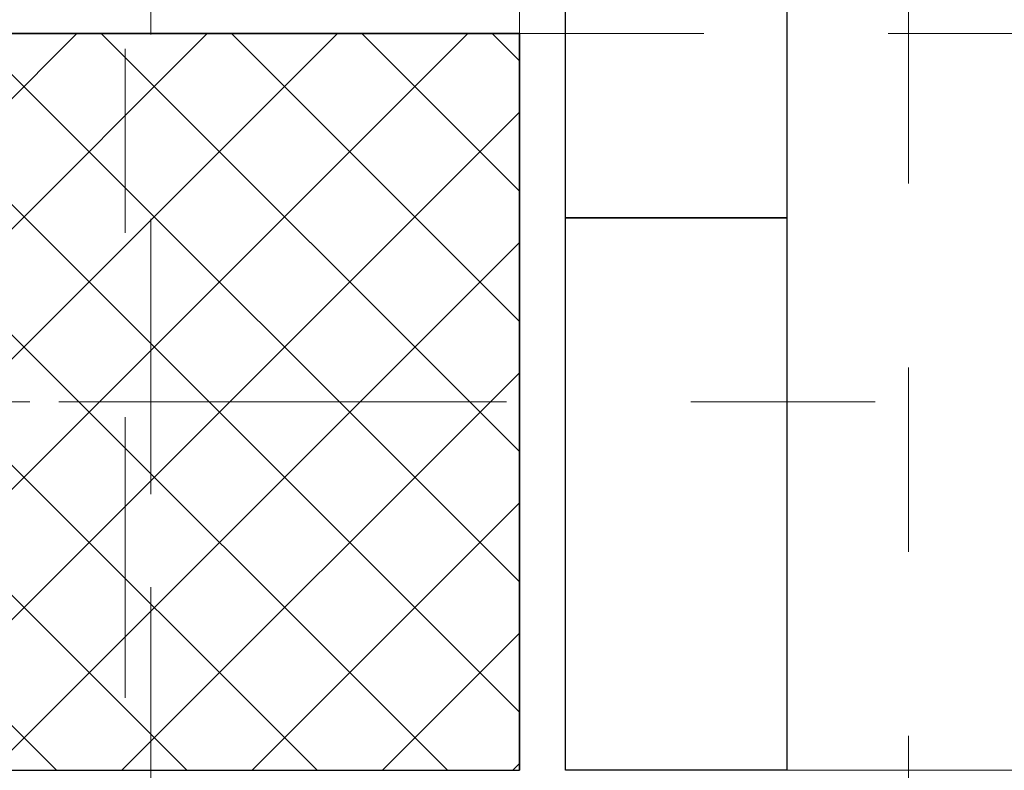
# Model space of a CAD drawing. Header units: metres. Extents: x -180 to 4, y -50 to 6.
# Tile 241 of 256: x -99.492 to -98.958, y -11.897 to -11.489. Entities that reach past the tile are written whole.
import ezdxf

# ---------------------------------------------------------------- set-up
doc = ezdxf.new("R2010")
doc.units = ezdxf.units.M
doc.header["$LTSCALE"] = 0.05
doc.header["$PDMODE"] = 1
doc.header["$PDSIZE"] = -2
for name, pattern in [('ISO-02 Strichlinie', [3.81, 3.048, -0.762]), ('ISO-10 Strichpunktlinie', [4.699, 3.048, -0.762, 0.127, -0.762]), ('Linienart-20', [2.116531, 1.058062, -1.058469]), ('Linienart-53', [5.291531, 3.175, -1.058062, 0.352704, -0.705764])]:
    doc.linetypes.add(name, pattern=pattern)
doc.layers.get('0').update_dxf_attribs({"lineweight": 25})
for name, color, linetype, lineweight, true_color in [('30 -33 Aussenwände- 3 Aussenstützen', 7, 'Continuous', 50, 0x0000dd), ('30 -33 Aussenwände- 7 Fassade_ Elemente', 7, 'Continuous', 9, 0x00aacc), ('30 -35 Decken- 1 Konstruktion-Träger- Stahlbeton', 7, 'Continuous', 13, 0x33aa00), ('70 -72 Beschriftung- 1 Beschriftung allgemein', 7, 'Continuous', 9, 0xff6633), ('70 -72 Beschriftung- 7 Detailverweise Linie', 7, 'Continuous', 9, 0x00dd00), ('70 -76 Bemaßung- 2 Allgemein', 7, 'Continuous', 5, 0x6666cc)]:
    doc.layers.add(name, color=color, linetype=linetype, lineweight=lineweight, true_color=true_color)
for name, color, linetype, lineweight in [('60- 61 allgemeine Ausstattung- 4 Terrassen', 7, 'Continuous', 9), ('70 -71 Achsen- 1 Gebäudeachsen', 7, 'Linienart-53', 18), ('Keine', 7, 'Continuous', 9)]:
    doc.layers.add(name, color=color, linetype=linetype, lineweight=lineweight)
doc.styles.add('Arial', font='arial.ttf')
doc.dimstyles.new('k+k 1_50', dxfattribs={"dimtxt": 0.100689, "dimasz": 0.05302, "dimexe": 0.05, "dimexo": 0.15, "dimgap": 0.01, "dimtad": 1, "dimdec": 3, "dimtxsty": 'Arial', "dimblk": 'VW_SLASH', "dimblk1": 'VW_SLASH', "dimblk2": 'VW_SLASH', "dimcen": 0, "dimdle": 0.05, "dimadec": 3, "dimazin": 0, "dimtfac": 0.75, "dimtdec": 3, "dimtix": 1, "dimtmove": 0, "dimatfit": 0, "dimldrblk": 'VW_SLASH-1', "dimfxl": 0.125, "dimfxlon": 1, "dimfrac": 2, "dimtolj": 1, "dimarcsym": 0})

# ---------------------------------------------------------------- blocks, each defined once
blk = doc.blocks.new('Gruppe-1512')
at = {"color": 255}
blk.add_wipeout([(-100.018, -19.94704), (-100.018, -11.69704), (-99.221, -11.69704), (-99.221, -19.94704)], dxfattribs=at).dxf.layer = '30 -33 Aussenwände- 7 Fassade_ Elemente'
at = {"layer": '30 -33 Aussenwände- 7 Fassade_ Elemente'}
for p, q in [((-99.421, -11.64704), (-99.421, -11.74704)), ((-99.471, -11.69704), (-99.371, -11.69704))]:
    blk.add_line(p, q, dxfattribs=at)
at = {"color": 255}
blk.add_wipeout([(-99.776, -19.72204), (-99.428, -19.72204), (-99.428, -11.92204), (-99.776, -11.92204), (-99.776, -11.76704), (-100.018, -11.76704), (-100.018, -19.87704), (-99.776, -19.87704)], dxfattribs=at).dxf.layer = '30 -33 Aussenwände- 7 Fassade_ Elemente'
blk = doc.blocks.new('Gruppe-1767')
at = {"color": 255, "linetype": 'Continuous', "lineweight": 9, "transparency": 33554687}
blk.add_wipeout([(-0.605, 0.035), (-0.605, -0.225), (0.605, -0.225), (0.605, 0.035)], dxfattribs=at).dxf.layer = '30 -33 Aussenwände- 7 Fassade_ Elemente'
at = {"layer": '30 -33 Aussenwände- 7 Fassade_ Elemente', "color": 7, "linetype": 'Continuous', "lineweight": 9, "transparency": 33554687, "flags": 128}
blk.add_lwpolyline([(-0.605, 0.035), (-0.605, -0.225), (0.605, -0.225), (0.605, 0.035)], dxfattribs=at)
blk = doc.blocks.new('Gruppe-1772')
at = {"layer": '30 -33 Aussenwände- 7 Fassade_ Elemente', "color": 7, "transparency": 33554687}
blk.add_blockref('Gruppe-1767', (0, 0), dxfattribs=at)
blk = doc.blocks.new('Fenster (2D)-54')
at = {"layer": '30 -33 Aussenwände- 7 Fassade_ Elemente', "color": 7, "transparency": 33554687}
blk.add_blockref('Gruppe-1772', (0, 0), dxfattribs=at)
at = {"layer": '30 -33 Aussenwände- 7 Fassade_ Elemente', "color": 0, "flags": 1}
for tag in ['instanceID', 'IFC_UUID']:
    blk.add_attdef(tag, (-99.066, -11.69204), '', height=0.00018, dxfattribs=at)
blk = doc.blocks.new('Gruppe-1824')
at = {"layer": '30 -33 Aussenwände- 7 Fassade_ Elemente'}
blk.add_blockref('Fenster (2D)-54', (-98.461, -11.46704), dxfattribs=at)
at = {"color": 255}
blk.add_wipeout([(-91.171, -11.10004), (-99.421, -11.10004), (-99.421, -11.89704), (-91.171, -11.89704)], dxfattribs=at).dxf.layer = '30 -33 Aussenwände- 7 Fassade_ Elemente'
at = {"layer": '30 -33 Aussenwände- 7 Fassade_ Elemente'}
for p, q in [((-99.421, -11.64704), (-99.421, -11.74704)), ((-99.471, -11.69704), (-99.371, -11.69704))]:
    blk.add_line(p, q, dxfattribs=at)
at = {"color": 255}
blk.add_wipeout([(-91.396, -11.34204), (-91.396, -11.89704), (-99.196, -11.89704), (-99.196, -11.34204), (-99.351, -11.34204), (-99.351, -11.10004), (-91.241, -11.10004), (-91.241, -11.34204)], dxfattribs=at).dxf.layer = '30 -33 Aussenwände- 7 Fassade_ Elemente'
at = {"layer": '30 -33 Aussenwände- 7 Fassade_ Elemente', "flags": 128}
blk.add_lwpolyline([(-91.396, -11.34204), (-91.396, -11.89704), (-99.196, -11.89704), (-99.196, -11.34204), (-99.351, -11.34204), (-99.351, -11.10004), (-91.241, -11.10004), (-91.241, -11.34204)], close=True, dxfattribs=at)
at = {"color": 255, "lineweight": 18}
blk.add_wipeout([(-99.031, -11.30704), (-99.031, -11.34204), (-99.076, -11.34204), (-99.076, -11.59704), (-99.196, -11.59704), (-99.196, -11.30704)], dxfattribs=at).dxf.layer = '30 -33 Aussenwände- 7 Fassade_ Elemente'
at = {"layer": '30 -33 Aussenwände- 7 Fassade_ Elemente', "lineweight": 18, "flags": 128}
blk.add_lwpolyline([(-99.031, -11.30704), (-99.031, -11.34204), (-99.076, -11.34204), (-99.076, -11.59704), (-99.196, -11.59704), (-99.196, -11.30704)], close=True, dxfattribs=at)
at = {"color": 255, "lineweight": 25}
blk.add_wipeout([(-99.031, -11.30704), (-99.031, -11.34204), (-99.076, -11.34204), (-99.076, -11.59704), (-99.196, -11.59704), (-99.196, -11.30704)], dxfattribs=at).dxf.layer = '30 -33 Aussenwände- 7 Fassade_ Elemente'
at = {"layer": '30 -33 Aussenwände- 7 Fassade_ Elemente', "lineweight": 25, "flags": 128}
blk.add_lwpolyline([(-99.031, -11.30704), (-99.031, -11.34204), (-99.076, -11.34204), (-99.076, -11.59704), (-99.196, -11.59704), (-99.196, -11.30704)], close=True, dxfattribs=at)
at = {"color": 255, "lineweight": 25}
blk.add_wipeout([(-99.196, -11.59704), (-99.076, -11.59704), (-99.076, -11.89704), (-99.196, -11.89704)], dxfattribs=at).dxf.layer = '30 -33 Aussenwände- 7 Fassade_ Elemente'
at = {"layer": '30 -33 Aussenwände- 7 Fassade_ Elemente', "lineweight": 25, "flags": 128}
blk.add_lwpolyline([(-99.196, -11.59704), (-99.076, -11.59704), (-99.076, -11.89704), (-99.196, -11.89704)], close=True, dxfattribs=at)
blk = doc.blocks.new('Gruppe-4035')
at = {"layer": '30 -33 Aussenwände- 3 Aussenstützen', "linetype": 'Continuous', "lineweight": 9, "transparency": 33554687}
for p, q in [((-99.421, -11.64704), (-99.421, -11.74704)), ((-99.471, -11.69704), (-99.371, -11.69704))]:
    blk.add_line(p, q, dxfattribs=at)
blk = doc.blocks.new('Gruppe-4036')
at = {"color": 255, "lineweight": 25, "transparency": 33554687}
blk.add_wipeout([(-99.221, -11.49704), (-99.621, -11.49704), (-99.621, -11.89704), (-99.221, -11.89704)], dxfattribs=at).dxf.layer = '30 -33 Aussenwände- 3 Aussenstützen'
at = {"layer": '30 -33 Aussenwände- 3 Aussenstützen', "linetype": 'Continuous', "lineweight": 9, "transparency": 33554687}
h = blk.add_hatch(dxfattribs=at)
h.set_pattern_fill('Beton 1mm SRF', style=0, pattern_type=2)
h.set_pattern_definition([(45, (0, 0), (0.03535534, -0.03535534), []), (-45, (0, 0), (0.03535534, 0.03535534), [])])
h.paths.add_polyline_path([(-99.221, -11.49704), (-99.621, -11.49704), (-99.621, -11.89704), (-99.221, -11.89704)])
at = {"layer": '30 -33 Aussenwände- 3 Aussenstützen', "lineweight": 25, "transparency": 33554687, "flags": 128}
blk.add_lwpolyline([(-99.221, -11.49704), (-99.621, -11.49704), (-99.621, -11.89704), (-99.221, -11.89704)], close=True, dxfattribs=at)
at = {"layer": '30 -33 Aussenwände- 3 Aussenstützen', "transparency": 33554687}
blk.add_blockref('Gruppe-4035', (0, 0), dxfattribs=at)
blk = doc.blocks.new('Gruppe-4037')
at = {"layer": '30 -33 Aussenwände- 3 Aussenstützen', "color": 7}
blk.add_blockref('Gruppe-4036', (0, 0), dxfattribs=at)
at = {"layer": '30 -33 Aussenwände- 3 Aussenstützen', "color": 0, "flags": 1}
for tag in ['instanceID', 'IFC_UUID']:
    blk.add_attdef(tag, (-99.621, -11.89704), '', height=0.00018, dxfattribs=at)
blk = doc.blocks.new('Gruppe-4180')
at = {"layer": '30 -35 Decken- 1 Konstruktion-Träger- Stahlbeton', "color": 7, "linetype": 'Linienart-20', "lineweight": 13, "transparency": 33554687}
blk.add_line((-83.121, -11.49704), (-99.221, -11.49704), dxfattribs=at)
at = {"layer": '30 -35 Decken- 1 Konstruktion-Träger- Stahlbeton', "color": 7, "linetype": 'Continuous', "lineweight": 35, "transparency": 33554687, "flags": 128}
blk.add_lwpolyline([(-99.221, -11.89704), (-99.221, -11.49704)], dxfattribs=at)
at = {"layer": '30 -35 Decken- 1 Konstruktion-Träger- Stahlbeton', "color": 0, "flags": 1}
for tag in ['instanceID', 'IFC_UUID']:
    blk.add_attdef(tag, (-99.221, -11.89704), '', height=0.00018, dxfattribs=at)
blk = doc.blocks.new('Gruppe-4326')
at = {"layer": '30 -33 Aussenwände- 7 Fassade_ Elemente'}
for p, q in [((-99.421, -11.64704), (-99.421, -11.74704)), ((-99.471, -11.69704), (-99.371, -11.69704))]:
    blk.add_line(p, q, dxfattribs=at)
at = {"layer": '70 -72 Beschriftung- 1 Beschriftung allgemein', "flags": 128}
blk.add_lwpolyline([(-99.621, -11.69704), (-99.621, -11.49704), (-99.221, -11.49704)], dxfattribs=at)
blk = doc.blocks.new('Gruppe-4412')
at = {"layer": '30 -35 Decken- 1 Konstruktion-Träger- Stahlbeton', "color": 7, "linetype": 'Linienart-20', "lineweight": 13, "transparency": 33554687}
blk.add_line((-99.221, -0.64704), (-99.221, -11.49704), dxfattribs=at)
at = {"layer": '30 -35 Decken- 1 Konstruktion-Träger- Stahlbeton', "color": 7, "linetype": 'Continuous', "lineweight": 35, "transparency": 33554687, "flags": 128}
blk.add_lwpolyline([(-99.221, -11.49704), (-99.621, -11.49704)], dxfattribs=at)
at = {"layer": '30 -35 Decken- 1 Konstruktion-Träger- Stahlbeton', "color": 0, "flags": 1}
for tag in ['instanceID', 'IFC_UUID']:
    blk.add_attdef(tag, (-99.621, -11.49704), '', height=0.00018, dxfattribs=at)
blk = doc.blocks.new('_03-OG3_Tragwerk (2D)')
at = {"layer": '30 -33 Aussenwände- 7 Fassade_ Elemente', "color": 7}
blk.add_blockref('Gruppe-1512', (0, 0), dxfattribs=at)
blk.add_blockref('Gruppe-1824', (0, 0), dxfattribs=at)
at = {"layer": '30 -33 Aussenwände- 3 Aussenstützen'}
blk.add_blockref('Gruppe-4037', (0, 0), dxfattribs=at)
at = {"layer": '30 -33 Aussenwände- 7 Fassade_ Elemente', "color": 7}
blk.add_blockref('Gruppe-4326', (0, 0), dxfattribs=at)
at = {"layer": '30 -35 Decken- 1 Konstruktion-Träger- Stahlbeton'}
for name in ['Gruppe-4412', 'Gruppe-4180']:
    blk.add_blockref(name, (0, 0), dxfattribs=at)
blk = doc.blocks.new('Gruppe-8878')
at = {"color": 255, "linetype": 'ISO-02 Strichlinie', "lineweight": 5, "transparency": 33554483}
blk.add_wipeout([(-99.35099996, -11.10004198), (-99.35099996, -11.27704198), (-99.84099996, -11.27704198), (-99.84099996, -11.76704198), (-100.01799996, -11.76704198), (-100.01799996, -12.11704198), (-107.02059596, -12.11704198), (-107.02059596, -11.89704198), (-106.82099996, -11.89704198), (-106.82099996, -11.49704198), (-107.02059596, -11.49704198), (-107.02059596, -0.94704198), (-99.54599996, -0.94704198), (-99.54599996, -2.69704198), (-101.84599996, -2.69704198), (-101.84599996, -8.69704198), (-99.54599996, -8.69704198), (-99.54599996, -11.10004198)], dxfattribs=at).dxf.layer = '60- 61 allgemeine Ausstattung- 4 Terrassen'
blk = doc.blocks.new('_OG3_2D (2D)')
at = {"layer": '70 -72 Beschriftung- 7 Detailverweise Linie', "linetype": 'ISO-10 Strichpunktlinie', "flags": 128}
blk.add_lwpolyline([(-83.27599996, -11.985), (-99.435, -11.985), (-99.435, -11.03857159), (-83.27599996, -11.03857159)], close=True, dxfattribs=at)
at = {"layer": '70 -72 Beschriftung- 1 Beschriftung allgemein', "color": 7}
blk.add_blockref('Gruppe-8878', (0, 0), dxfattribs=at)
blk = doc.blocks.new('VW_SLASH')
at = {"color": 0, "linetype": 'ByBlock', "lineweight": -2, "transparency": 16777216}
blk.add_line((0.943, 0), (-1, 0), dxfattribs=at)
at = {"color": 0, "lineweight": 20, "transparency": 16777216, "flags": 128}
blk.add_lwpolyline([(0.5, 0.5), (-0.5, -0.5)], dxfattribs=at)
blk = doc.blocks.new('*D9796')
at = {"layer": '70 -76 Bemaßung- 2 Allgemein', "color": 0, "lineweight": -2}
for p, q in [((-100.643, -11.10004), (-100.818, -11.10004)), ((-100.768, -11.84402), (-100.768, -11.15306)), ((-100.643, -11.89704), (-100.818, -11.89704))]:
    blk.add_line(p, q, dxfattribs=at)
at = {"layer": 'Defpoints', "color": 0}
for p in [(-100.768, -11.10004), (-99.381, -11.10004), (-99.196, -11.89704)]:
    blk.add_point(p, dxfattribs=at)
at = {"layer": '70 -76 Bemaßung- 2 Allgemein', "color": 0, "lineweight": -2, "xscale": 0.05302001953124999, "yscale": 0.05302001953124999, "zscale": 0.05302001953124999}
for p, rotation in [((-100.768, -11.10004), 90), ((-100.768, -11.89704), 270)]:
    blk.add_blockref('VW_SLASH', p, dxfattribs=dict(at, rotation=rotation))
at = {"layer": '70 -76 Bemaßung- 2 Allgemein', "color": 0, "insert": (-100.84533, -11.49854), "char_height": 0.1006887, "attachment_point": 5, "rotation": 90, "style": 'Arial'}
blk.add_mtext('\\A1;79\\S7^ ;', dxfattribs=at)
blk = doc.blocks.new('VW_SLASH-1')
at = {"color": 0, "linetype": 'ByBlock', "lineweight": -2, "transparency": 16777216}
blk.add_line((0.943, 0), (-1, 0), dxfattribs=at)
at = {"color": 0, "lineweight": 5, "transparency": 16777216, "flags": 128}
blk.add_lwpolyline([(0.5, 0.5), (-0.5, -0.5)], dxfattribs=at)
blk = doc.blocks.new('*D9797')
at = {"layer": '70 -76 Bemaßung- 2 Allgemein', "color": 0, "lineweight": -2}
for p, q in [((-100.643, -11.89704), (-100.818, -11.89704)), ((-100.768, -19.51902), (-100.768, -11.95006)), ((-100.643, -19.57204), (-100.818, -19.57204))]:
    blk.add_line(p, q, dxfattribs=at)
at = {"layer": 'Defpoints', "color": 0}
for p in [(-100.768, -11.89704), (-99.196, -11.89704), (-99.221, -19.57204)]:
    blk.add_point(p, dxfattribs=at)
at = {"layer": '70 -76 Bemaßung- 2 Allgemein', "color": 0, "lineweight": -2, "xscale": 0.05302001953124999, "yscale": 0.05302001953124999, "zscale": 0.05302001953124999}
for p, rotation in [((-100.768, -11.89704), 90), ((-100.768, -19.57204), 270)]:
    blk.add_blockref('VW_SLASH', p, dxfattribs=dict(at, rotation=rotation))
at = {"layer": '70 -76 Bemaßung- 2 Allgemein', "color": 0, "insert": (-100.85519, -15.73454), "char_height": 0.1006887, "attachment_point": 5, "rotation": 90, "style": 'Arial'}
blk.add_mtext('\\A1;7,67\\S5^ ;', dxfattribs=at)
blk = doc.blocks.new('*D11084')
at = {"layer": '70 -76 Bemaßung- 2 Allgemein', "color": 0, "lineweight": -2}
for p, q in [((-99.351, 1.77496), (-99.351, 1.94996)), ((-99.136, 1.77496), (-99.136, 1.94996)), ((-99.40402, 1.89996), (-99.45704, 1.89996)), ((-99.136, 1.89996), (-99.351, 1.89996)), ((-99.08298, 1.89996), (-99.02996, 1.89996))]:
    blk.add_line(p, q, dxfattribs=at)
at = {"layer": 'Defpoints', "color": 0}
for p in [(-99.351, 1.89996), (-99.351, -11.10004), (-99.136, -11.59704)]:
    blk.add_point(p, dxfattribs=at)
at = {"layer": '70 -76 Bemaßung- 2 Allgemein', "color": 0, "lineweight": -2, "xscale": 0.05302001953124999, "yscale": 0.05302001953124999, "zscale": 0.05302001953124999}
blk.add_blockref('VW_SLASH', (-99.351, 1.89996), dxfattribs=at)
at = {"layer": '70 -76 Bemaßung- 2 Allgemein', "color": 0, "lineweight": -2, "xscale": 0.05302001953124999, "yscale": 0.05302001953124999, "zscale": 0.05302001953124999, "rotation": 180}
blk.add_blockref('VW_SLASH', (-99.136, 1.89996), dxfattribs=at)
at = {"layer": '70 -76 Bemaßung- 2 Allgemein', "color": 0, "insert": (-99.2435, 2.03223), "char_height": 0.1006887, "attachment_point": 5, "style": 'Arial'}
blk.add_mtext('\\A1;21\\S5^ ;', dxfattribs=at)
blk = doc.blocks.new('*D11085')
at = {"layer": '70 -76 Bemaßung- 2 Allgemein', "color": 0, "lineweight": -2}
for p, q in [((-99.136, 1.77496), (-99.136, 1.94996)), ((-96.576, 1.77496), (-96.576, 1.94996)), ((-96.62902, 1.89996), (-99.08298, 1.89996))]:
    blk.add_line(p, q, dxfattribs=at)
at = {"layer": 'Defpoints', "color": 0}
for p in [(-99.136, 1.89996), (-99.136, -11.59704), (-96.576, -11.59704)]:
    blk.add_point(p, dxfattribs=at)
at = {"layer": '70 -76 Bemaßung- 2 Allgemein', "color": 0, "lineweight": -2, "xscale": 0.05302001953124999, "yscale": 0.05302001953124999, "zscale": 0.05302001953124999, "rotation": 180}
blk.add_blockref('VW_SLASH', (-99.136, 1.89996), dxfattribs=at)
at = {"layer": '70 -76 Bemaßung- 2 Allgemein', "color": 0, "lineweight": -2, "xscale": 0.05302001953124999, "yscale": 0.05302001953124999, "zscale": 0.05302001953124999}
blk.add_blockref('VW_SLASH', (-96.576, 1.89996), dxfattribs=at)
at = {"layer": '70 -76 Bemaßung- 2 Allgemein', "color": 0, "insert": (-97.856, 1.97042), "char_height": 0.100689, "attachment_point": 5, "style": 'Arial'}
blk.add_mtext('\\A1;2,56', dxfattribs=at)
blk = doc.blocks.new('*D11383')
at = {"layer": '70 -76 Bemaßung- 2 Allgemein', "color": 0, "lineweight": -2}
for p, q in [((-99.421, 1.54996), (-99.421, 1.44996)), ((-99.221, 1.27496), (-99.221, 1.44996)), ((-99.27402, 1.39996), (-99.36798, 1.39996))]:
    blk.add_line(p, q, dxfattribs=at)
at = {"layer": 'Defpoints', "color": 0}
for p in [(-99.421, 1.39996), (-99.421, 1.39996), (-99.221, -11.49704)]:
    blk.add_point(p, dxfattribs=at)
at = {"layer": '70 -76 Bemaßung- 2 Allgemein', "color": 0, "lineweight": -2, "xscale": 0.05302001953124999, "yscale": 0.05302001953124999, "zscale": 0.05302001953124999, "rotation": 180}
blk.add_blockref('VW_SLASH', (-99.421, 1.39996), dxfattribs=at)
at = {"layer": '70 -76 Bemaßung- 2 Allgemein', "color": 0, "lineweight": -2, "xscale": 0.05302001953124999, "yscale": 0.05302001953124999, "zscale": 0.05302001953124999}
blk.add_blockref('VW_SLASH', (-99.221, 1.39996), dxfattribs=at)
at = {"layer": '70 -76 Bemaßung- 2 Allgemein', "color": 0, "insert": (-99.321, 1.46136), "char_height": 0.100689, "attachment_point": 5, "style": 'Arial'}
blk.add_mtext('\\A1;20', dxfattribs=at)
blk = doc.blocks.new('*D11384')
at = {"layer": '70 -76 Bemaßung- 2 Allgemein', "color": 0, "lineweight": -2}
for p, q in [((-99.221, 1.27496), (-99.221, 1.44996)), ((-91.371, 1.27496), (-91.371, 1.44996)), ((-91.42402, 1.39996), (-99.16798, 1.39996))]:
    blk.add_line(p, q, dxfattribs=at)
at = {"layer": 'Defpoints', "color": 0}
for p in [(-99.221, 1.39996), (-99.221, -11.49704), (-91.371, -11.49704)]:
    blk.add_point(p, dxfattribs=at)
at = {"layer": '70 -76 Bemaßung- 2 Allgemein', "color": 0, "lineweight": -2, "xscale": 0.05302001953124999, "yscale": 0.05302001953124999, "zscale": 0.05302001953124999, "rotation": 180}
blk.add_blockref('VW_SLASH', (-99.221, 1.39996), dxfattribs=at)
at = {"layer": '70 -76 Bemaßung- 2 Allgemein', "color": 0, "lineweight": -2, "xscale": 0.05302001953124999, "yscale": 0.05302001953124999, "zscale": 0.05302001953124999}
blk.add_blockref('VW_SLASH', (-91.371, 1.39996), dxfattribs=at)
at = {"layer": '70 -76 Bemaßung- 2 Allgemein', "color": 0, "insert": (-95.296, 1.47042), "char_height": 0.100689, "attachment_point": 5, "style": 'Arial'}
blk.add_mtext('\\A1;7,85', dxfattribs=at)
blk = doc.blocks.new('*D11574')
at = {"layer": '70 -76 Bemaßung- 2 Allgemein', "color": 0, "lineweight": -2}
for p, q in [((-101.143, -8.89704), (-101.318, -8.89704)), ((-101.268, -11.44402), (-101.268, -8.95006)), ((-101.143, -11.49704), (-101.318, -11.49704))]:
    blk.add_line(p, q, dxfattribs=at)
at = {"layer": 'Defpoints', "color": 0}
for p in [(-101.268, -8.89704), (-82.721, -8.89704), (-99.221, -11.49704)]:
    blk.add_point(p, dxfattribs=at)
at = {"layer": '70 -76 Bemaßung- 2 Allgemein', "color": 0, "lineweight": -2, "xscale": 0.05302001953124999, "yscale": 0.05302001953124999, "zscale": 0.05302001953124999}
for p, rotation in [((-101.268, -8.89704), 90), ((-101.268, -11.49704), 270)]:
    blk.add_blockref('VW_SLASH', p, dxfattribs=dict(at, rotation=rotation))
at = {"layer": '70 -76 Bemaßung- 2 Allgemein', "color": 0, "insert": (-101.33846, -10.19704), "char_height": 0.100689, "attachment_point": 5, "rotation": 90, "style": 'Arial'}
blk.add_mtext('\\A1;2,60', dxfattribs=at)
blk = doc.blocks.new('*D11575')
at = {"layer": '70 -76 Bemaßung- 2 Allgemein', "color": 0, "lineweight": -2}
for p, q in [((-101.143, -11.49704), (-101.318, -11.49704)), ((-101.268, -11.64402), (-101.268, -11.55006)), ((-101.118, -11.69704), (-101.218, -11.69704))]:
    blk.add_line(p, q, dxfattribs=at)
at = {"layer": 'Defpoints', "color": 0}
for p in [(-101.268, -11.49704), (-99.221, -11.49704), (-101.268, -11.69704)]:
    blk.add_point(p, dxfattribs=at)
at = {"layer": '70 -76 Bemaßung- 2 Allgemein', "color": 0, "lineweight": -2, "xscale": 0.05302001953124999, "yscale": 0.05302001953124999, "zscale": 0.05302001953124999}
for p, rotation in [((-101.268, -11.49704), 90), ((-101.268, -11.69704), 270)]:
    blk.add_blockref('VW_SLASH', p, dxfattribs=dict(at, rotation=rotation))
at = {"layer": '70 -76 Bemaßung- 2 Allgemein', "color": 0, "insert": (-101.3294, -11.59704), "char_height": 0.100689, "attachment_point": 5, "rotation": 90, "style": 'Arial'}
blk.add_mtext('\\A1;20', dxfattribs=at)
blk = doc.blocks.new('_Achsen (3D)')
at = {"layer": '70 -71 Achsen- 1 Gebäudeachsen', "transparency": 33554687}
for p, q in [((-99.421, 3.79996), (-99.421, -46.17204)), ((-179.668, -11.69704), (3.826, -11.69704))]:
    blk.add_line(p, q, dxfattribs=at)
blk = doc.blocks.new('Gruppe-9035')
at = {"layer": '70 -76 Bemaßung- 2 Allgemein'}
for base, p1, p2, text, picture, middle in [((-100.768, -11.10004), (-99.196, -11.89704), (-99.381, -11.10004), '79\\S7^ ;', '*D9796', (-100.84533, -11.49854)), ((-100.768, -11.89704), (-99.221, -19.57204), (-99.196, -11.89704), '7,67\\S5^ ;', '*D9797', (-100.85519, -15.73454))]:
    dim = blk.add_linear_dim(base=base, p1=p1, p2=p2, angle=270, text=text, dimstyle='k+k 1_50', override={"dimtxt": 0.100689, "dimgap": 0.01, "dimpost": '<>', "dimtxsty": 'Arial', "dimtmove": 2}, dxfattribs=at)
    dim.commit()
    dim.dimension.update_dxf_attribs({"geometry": picture, "text_midpoint": middle})
blk = doc.blocks.new('Gruppe-9725')
at = {"layer": '70 -76 Bemaßung- 2 Allgemein'}
for base, p1, p2, text, override, picture, middle in [((-99.35099996, 1.89995802), (-99.13599996, -11.59704198), (-99.35099996, -11.10004198), '21\\S5^ ;', {"dimtxt": 0.100689, "dimgap": 0.01, "dimdec": 8, "dimpost": '<>', "dimtxsty": 'Arial', "dimtix": 0, "dimtmove": 2}, '*D11084', (-99.24349996, 2.03223482)), ((-99.13599996, 1.89995802), (-96.57599996, -11.59704198), (-99.13599996, -11.59704198), '2,56', {"dimtxt": 0.100689, "dimgap": 0.01, "dimdec": 8, "dimpost": '<>', "dimtxsty": 'Arial', "dimtmove": 2}, '*D11085', (-97.85599996, 1.97042156))]:
    dim = blk.add_linear_dim(base=base, p1=p1, p2=p2, text=text, dimstyle='k+k 1_50', override=override, dxfattribs=at)
    dim.commit()
    dim.dimension.update_dxf_attribs({"geometry": picture, "text_midpoint": middle})
blk = doc.blocks.new('Gruppe-9729')
at = {"layer": '70 -76 Bemaßung- 2 Allgemein'}
for base, p1, p2, text, picture, middle in [((-99.42099996, 1.39995802), (-99.22099996, -11.49704198), (-99.42099996, 1.39995802), '20', '*D11383', (-99.32099996, 1.46135958)), ((-99.22099996, 1.39995802), (-91.37099996, -11.49704198), (-99.22099996, -11.49704198), '7,85', '*D11384', (-95.29599996, 1.47042156))]:
    dim = blk.add_linear_dim(base=base, p1=p1, p2=p2, text=text, dimstyle='k+k 1_50', override={"dimtxt": 0.100689, "dimgap": 0.01, "dimdec": 8, "dimpost": '<>', "dimtxsty": 'Arial', "dimtmove": 2}, dxfattribs=at)
    dim.commit()
    dim.dimension.update_dxf_attribs({"geometry": picture, "text_midpoint": middle})
blk = doc.blocks.new('Gruppe-9736')
at = {"layer": '70 -76 Bemaßung- 2 Allgemein'}
for base, p1, p2, text, picture, middle in [((-101.26799996, -8.89704198), (-99.22099996, -11.49704198), (-82.72099996, -8.89704198), '2,60', '*D11574', (-101.3384635, -10.19704198)), ((-101.26799996, -11.49704198), (-101.26799996, -11.69704198), (-99.22099996, -11.49704198), '20', '*D11575', (-101.32940152, -11.59704198))]:
    dim = blk.add_linear_dim(base=base, p1=p1, p2=p2, angle=270, text=text, dimstyle='k+k 1_50', override={"dimtxt": 0.100689, "dimgap": 0.01, "dimdec": 8, "dimpost": '<>', "dimtxsty": 'Arial', "dimtmove": 2}, dxfattribs=at)
    dim.commit()
    dim.dimension.update_dxf_attribs({"geometry": picture, "text_midpoint": middle})
blk = doc.blocks.new('_OG3_2D Bemaßung_ Beschriftung (2D)')
at = {"layer": '70 -72 Beschriftung- 7 Detailverweise Linie', "linetype": 'ISO-10 Strichpunktlinie', "flags": 128}
blk.add_lwpolyline([(-160.09955125, 0.3208767), (-99.01, 0.3208767), (-99.01, -12.16), (-160.09955125, -12.16)], close=True, dxfattribs=at)
at = {"layer": '70 -76 Bemaßung- 2 Allgemein'}
for name in ['Gruppe-9725', 'Gruppe-9729', 'Gruppe-9035', 'Gruppe-9736']:
    blk.add_blockref(name, (0, 0), dxfattribs=at)

msp = doc.modelspace()

# ---------------------------------------------------------------- block references
at = {"layer": 'Keine', "color": 1}
msp.add_blockref('_03-OG3_Tragwerk (2D)', (0, 0), dxfattribs=at)

# ---------------------------------------------------------------- next in the draw order: block references
msp.add_blockref('_OG3_2D (2D)', (0, 0), dxfattribs=at)

# ---------------------------------------------------------------- next in the draw order: block references
msp.add_blockref('_OG3_2D Bemaßung_ Beschriftung (2D)', (0, 0), dxfattribs=at)

# ---------------------------------------------------------------- next in the draw order: block references
msp.add_blockref('_Achsen (3D)', (0, 0), dxfattribs=at)

doc.saveas('drawing.dxf')
